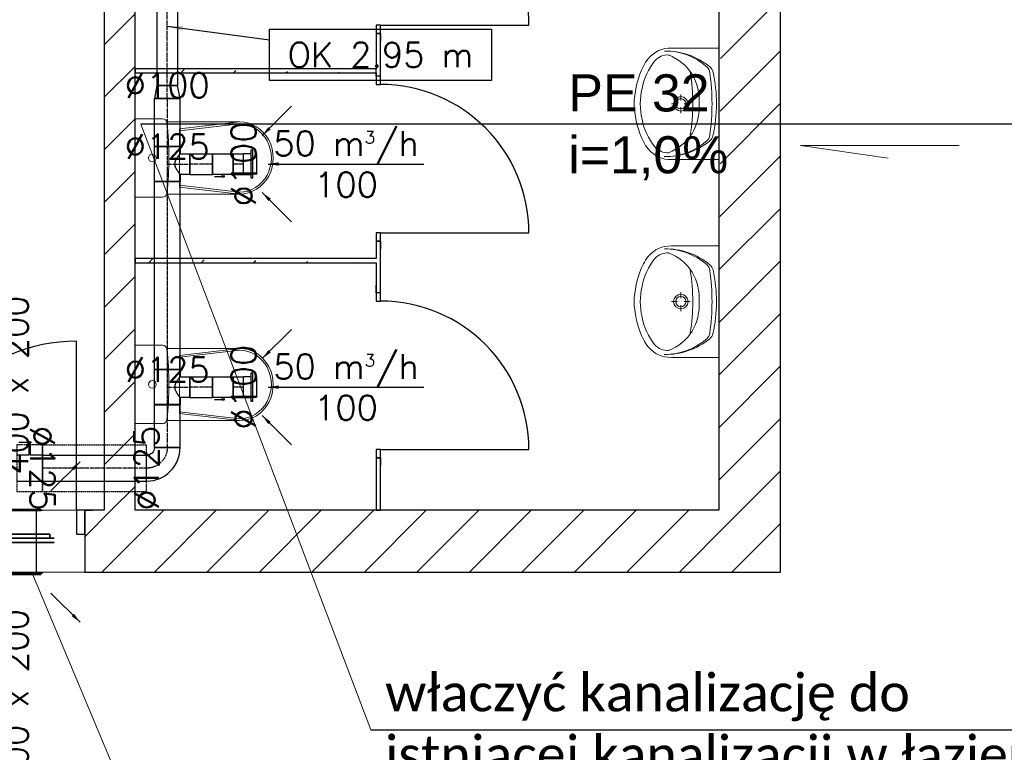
# Model space of a CAD drawing. Header units: millimetres. Extents: x -40063 to 512011, y 350190 to 687060.
# Tile 191 of 256: x 165403 to 170177, y 628155 to 631705. Entities that reach past the tile are written whole.
import ezdxf

# ---------------------------------------------------------------- set-up
doc = ezdxf.new("R2010")
doc.units = ezdxf.units.MM
doc.linetypes.add('DASHDOT', pattern=[1, 0.5, -0.25, 0, -0.25])
doc.linetypes.add('DASHED', pattern=[0.75, 0.5, -0.25])
doc.layers.get('0').update_dxf_attribs({"color": 8})
for name, color, linetype, lineweight in [('_IS_WM_OPIS', 7, 'Continuous', 9), ('FLUID-KK', 3, 'Continuous', 35), ('J_skropliny', 24, 'Continuous', 30)]:
    doc.layers.add(name, color=color, linetype=linetype, lineweight=lineweight)
for name, color, linetype in [('Elementy Modelu - Strefy', 8, 'Continuous'), ('FLUID-T', 7, 'Continuous'), ('FLUID-T-120-ARRGR', 7, 'Continuous'), ('FLUID-W2.1', 7, 'Continuous'), ('FLUID-W2.1-120-ARRGR', 7, 'Continuous'), ('FLUID-W2.1-120-DIM', 7, 'Continuous'), ('FLUID-W2.1-120-INF', 7, 'Continuous'), ('FLUID-W2.1-INS', 7, 'Continuous'), ('FLUID-W2.1-SYM', 7, 'Continuous'), ('IS_WM_OPIS', 7, 'Continuous'), ('Konstrukcja - Ściany zew', 8, 'Continuous'), ('Wnętrze - Umeblowanie', 8, 'Continuous'), ('X_ref', 8, 'Continuous')]:
    doc.layers.add(name, color=color, linetype=linetype)
doc.styles.add('FDBES', font='simplex.shx')
doc.styles.get("Standard").update_dxf_attribs({"font": 'arial.ttf'})
doc.dimstyles.new('FDBES', dxfattribs={"dimscale": 50, "dimtxt": 4, "dimasz": 2.5, "dimexe": 0.8, "dimexo": 2, "dimgap": 1, "dimtad": 1, "dimdsep": 46, "dimtxsty": 'FDBES', "dimcen": 2.5, "dimclrd": 4, "dimclre": 5, "dimadec": 0, "dimazin": 0, "dimtfac": 1, "dimtmove": 0, "dimatfit": 3, "dimfxl": 1, "dimarcsym": 0})

# ---------------------------------------------------------------- blocks, each defined once
blk = doc.blocks.new('*U3010')
at = {"color": 0, "linetype": 'ByBlock', "lineweight": -2}
for p, q in [((270, 0, 20), (-270, 0, 20)), ((250, 0), (-250, 0)), ((250, 0, -20), (-250, 0, -20)), ((250, 0, -20), (250, 0)), ((270, 0), (250, 0)), ((-250, 0), (-270, 0)), ((-250, 0, -20), (-250, 0))]:
    blk.add_line(p, q, dxfattribs=at)
at = {"linetype": 'Continuous', "lineweight": -3}
for p, q in [((270, 0, 20), (-270, 0, 20)), ((-270, 0, 20), (270, 0, 20))]:
    blk.add_line(p, q, dxfattribs=at)
blk = doc.blocks.new('*U10771')
at = {"color": 194, "linetype": 'Continuous', "lineweight": -2}
for p, q in [((-286.5, 50), (-286.5, 49.8)), ((-286.5, 49.8), (-286.5, 0)), ((286.5, 49.8), (286.5, 50)), ((286.5, 0), (286.5, 49.8)), ((-286.5, 0), (-286.5, -49.8)), ((286.5, -49.8), (286.5, 0)), ((-286.5, -49.8), (-286.5, -50)), ((286.5, -50), (286.5, -49.8))]:
    blk.add_line(p, q, dxfattribs=at)
at = {"color": 0, "linetype": 'ByBlock', "lineweight": -2}
for p, q in [((286.5, 50), (-286.5, 50)), ((286.5, -50), (-286.5, -50))]:
    blk.add_line(p, q, dxfattribs=at)
at = {"layer": 'FLUID-W2.1-SYM', "color": 194, "linetype": 'DASHDOT', "lineweight": -3}
blk.add_line((-286.5, 0), (286.5, 0), dxfattribs=at)
blk = doc.blocks.new('*U13156')
at = {"color": 0, "linetype": 'ByBlock', "lineweight": -2}
for p, q in [((-67.5, 0, 45), (67.5, 0, 45)), ((67.5, 0, 35), (-67.5, 0, 35)), ((-67.5, 0, 35), (-67.5, 0, 45)), ((-50, 0, 0), (-50, 0, 35)), ((-50, 0, 65), (50, 0, 65)), ((50, 0, 35), (50, 0, 0)), ((67.5, 0, 45), (67.5, 0, 35))]:
    blk.add_line(p, q, dxfattribs=at)
at = {"color": 194, "linetype": 'Continuous', "lineweight": -2}
blk.add_line((-50, 0), (50, 0), dxfattribs=at)
blk = doc.blocks.new('*U13155')
at = {"color": 194, "linetype": 'Continuous', "lineweight": -2}
for p, q in [((-25, 49), (-25, 50)), ((-25, 0), (-25, 49)), ((25, 50), (25, 49)), ((25, 49), (25, 0)), ((-25, -49), (-25, 0)), ((25, 0), (25, -49)), ((-25, -50), (-25, -49)), ((25, -49), (25, -50))]:
    blk.add_line(p, q, dxfattribs=at)
at = {"color": 0, "linetype": 'ByBlock', "lineweight": -2}
for p, q in [((25, 50), (-25, 50)), ((25, -50), (-25, -50))]:
    blk.add_line(p, q, dxfattribs=at)
at = {"layer": 'FLUID-W2.1-SYM', "color": 194, "linetype": 'DASHDOT', "lineweight": -3}
blk.add_line((-25, 0), (25, 0), dxfattribs=at)
blk = doc.blocks.new('*U10776')
at = {"color": 194, "linetype": 'Continuous', "lineweight": -2}
for p, q in [((-50, 0, 49.8), (-50, 0, -49.8)), ((-50, 0, 50), (-50, 0, 49.8)), ((-50, 0, -49.8), (-50, 0, -50)), ((50, 0, -49.8), (50, 0, 49.8)), ((50, 0, -50), (50, 0, -49.8)), ((50, 0, 49.8), (50, 0, 50))]:
    blk.add_line(p, q, dxfattribs=at)
at = {"color": 0, "linetype": 'ByBlock', "lineweight": -2}
for p, q in [((50, 0, -50), (-50, 0, -50)), ((-50, 0, 50), (-25, 0, 50)), ((-25, 0, 50), (-4, 0, 50)), ((33.2, 0, 60), (-9.2, 0, 60)), ((-3.9, 0, 62), (-4, 0, 62)), ((-4, 0, 50), (-4, 0, 62)), ((-4, 0, 50), (4, 0, 50)), ((3.9, 0, 62), (-3.9, 0, 62)), ((4, 0, 62), (3.9, 0, 62)), ((4, 0, 62), (4, 0, 50)), ((4, 0, 50), (25, 0, 50)), ((25, 0, 50), (50, 0, 50)), ((40.3, 0, 60), (33.2, 0, 60))]:
    blk.add_line(p, q, dxfattribs=at)
blk = doc.blocks.new('*U10777')
at = {"color": 194, "linetype": 'Continuous', "lineweight": -2}
for p, q in [((-55, 49.8), (-55, 50)), ((-55, 0), (-55, 49.8)), ((55, 50), (55, 49.8)), ((55, 49.8), (55, 0)), ((-55, -49.8), (-55, 0)), ((55, 0), (55, -49.8)), ((-55, -50), (-55, -49.8)), ((55, -49.8), (55, -50))]:
    blk.add_line(p, q, dxfattribs=at)
at = {"color": 0, "linetype": 'ByBlock', "lineweight": -2}
for p, q in [((55, 50), (-55, 50)), ((55, -50), (-55, -50))]:
    blk.add_line(p, q, dxfattribs=at)
at = {"layer": 'FLUID-W2.1-SYM', "color": 194, "linetype": 'DASHDOT', "lineweight": -3}
blk.add_line((-55, 0), (55, 0), dxfattribs=at)
blk = doc.blocks.new('*U13154')
at = {"color": 0, "linetype": 'ByBlock', "lineweight": -2}
for p, q in [((-67.5, 0, 45), (67.5, 0, 45)), ((67.5, 0, 35), (-67.5, 0, 35)), ((-67.5, 0, 35), (-67.5, 0, 45)), ((-50, 0, 0), (-50, 0, 35)), ((-50, 0, 65), (50, 0, 65)), ((50, 0, 35), (50, 0, 0)), ((67.5, 0, 45), (67.5, 0, 35))]:
    blk.add_line(p, q, dxfattribs=at)
at = {"color": 194, "linetype": 'Continuous', "lineweight": -2}
blk.add_line((-50, 0), (50, 0), dxfattribs=at)
blk = doc.blocks.new('*U13121')
at = {"color": 194, "linetype": 'Continuous', "lineweight": -2}
for p, q in [((-25, 49), (-25, 50)), ((-25, 0), (-25, 49)), ((25, 50), (25, 49)), ((25, 49), (25, 0)), ((-25, -49), (-25, 0)), ((25, 0), (25, -49)), ((-25, -50), (-25, -49)), ((25, -49), (25, -50))]:
    blk.add_line(p, q, dxfattribs=at)
at = {"color": 0, "linetype": 'ByBlock', "lineweight": -2}
for p, q in [((25, 50), (-25, 50)), ((25, -50), (-25, -50))]:
    blk.add_line(p, q, dxfattribs=at)
at = {"layer": 'FLUID-W2.1-SYM', "color": 194, "linetype": 'DASHDOT', "lineweight": -3}
blk.add_line((-25, 0), (25, 0), dxfattribs=at)
blk = doc.blocks.new('*U10780')
at = {"color": 194, "linetype": 'Continuous', "lineweight": -2}
for p, q in [((-50, 0, 49.8), (-50, 0, -49.8)), ((-50, 0, 50), (-50, 0, 49.8)), ((-50, 0, -49.8), (-50, 0, -50)), ((50, 0, -49.8), (50, 0, 49.8)), ((50, 0, -50), (50, 0, -49.8)), ((50, 0, 49.8), (50, 0, 50))]:
    blk.add_line(p, q, dxfattribs=at)
at = {"color": 0, "linetype": 'ByBlock', "lineweight": -2}
for p, q in [((50, 0, -50), (-50, 0, -50)), ((-50, 0, 50), (-25, 0, 50)), ((-25, 0, 50), (-4, 0, 50)), ((33.2, 0, 60), (-9.2, 0, 60)), ((-3.9, 0, 62), (-4, 0, 62)), ((-4, 0, 50), (-4, 0, 62)), ((-4, 0, 50), (4, 0, 50)), ((3.9, 0, 62), (-3.9, 0, 62)), ((4, 0, 62), (3.9, 0, 62)), ((4, 0, 62), (4, 0, 50)), ((4, 0, 50), (25, 0, 50)), ((25, 0, 50), (50, 0, 50)), ((40.3, 0, 60), (33.2, 0, 60))]:
    blk.add_line(p, q, dxfattribs=at)
blk = doc.blocks.new('*U10781')
at = {"color": 194, "linetype": 'Continuous', "lineweight": -2}
for p, q in [((-55, 49.8), (-55, 50)), ((-55, 0), (-55, 49.8)), ((55, 50), (55, 49.8)), ((55, 49.8), (55, 0)), ((-55, -49.8), (-55, 0)), ((55, 0), (55, -49.8)), ((-55, -50), (-55, -49.8)), ((55, -49.8), (55, -50))]:
    blk.add_line(p, q, dxfattribs=at)
at = {"color": 0, "linetype": 'ByBlock', "lineweight": -2}
for p, q in [((55, 50), (-55, 50)), ((55, -50), (-55, -50))]:
    blk.add_line(p, q, dxfattribs=at)
at = {"layer": 'FLUID-W2.1-SYM', "color": 194, "linetype": 'DASHDOT', "lineweight": -3}
blk.add_line((-55, 0), (55, 0), dxfattribs=at)
blk = doc.blocks.new('*U10782')
at = {"color": 194, "linetype": 'Continuous', "lineweight": -2}
for p, q in [((-32, 62.5), (-32, 62.2)), ((-32, 62.2), (-32, 0)), ((32, 49.8), (32, 50)), ((32, 0), (32, 49.8)), ((-32, 0), (-32, -62.2)), ((32, -49.8), (32, 0)), ((-32, -62.2), (-32, -62.5)), ((32, -50), (32, -49.8))]:
    blk.add_line(p, q, dxfattribs=at)
at = {"color": 0, "linetype": 'ByBlock', "lineweight": -2}
for p, q in [((32, 50), (-32, 62.5)), ((-32, -62.5), (32, -50))]:
    blk.add_line(p, q, dxfattribs=at)
at = {"layer": 'FLUID-W2.1-SYM', "color": 194, "linetype": 'DASHDOT', "lineweight": -3}
blk.add_line((-32, 0), (32, 0), dxfattribs=at)
blk = doc.blocks.new('*U10783')
at = {"color": 194, "linetype": 'Continuous', "lineweight": -2}
for p, q in [((-116, 62.5), (-116, 62.2)), ((-116, 62.2), (-116, 0)), ((116, 62.2), (116, 62.5)), ((116, 0), (116, 62.2)), ((-116, 0), (-116, -62.2)), ((116, -62.2), (116, 0)), ((-116, -62.2), (-116, -62.5)), ((116, -62.5), (116, -62.2))]:
    blk.add_line(p, q, dxfattribs=at)
at = {"color": 0, "linetype": 'ByBlock', "lineweight": -2}
for p, q in [((116, 62.5), (-116, 62.5)), ((116, -62.5), (-116, -62.5))]:
    blk.add_line(p, q, dxfattribs=at)
at = {"layer": 'FLUID-W2.1-SYM', "color": 194, "linetype": 'DASHDOT', "lineweight": -3}
blk.add_line((-116, 0), (116, 0), dxfattribs=at)
blk = doc.blocks.new('*U10784')
at = {"color": 194, "linetype": 'Continuous', "lineweight": -2}
for p, q in [((50, 110), (-50, 110)), ((-85, 62.5), (-85, -62.5)), ((85, -62.5), (85, 62.5))]:
    blk.add_line(p, q, dxfattribs=at)
at = {"color": 0, "linetype": 'ByBlock', "lineweight": -2}
for p, q in [((-50, 62.5), (-50, 110)), ((50, 110), (50, 62.5)), ((-85, 62.5), (-50, 62.5)), ((50, 62.5), (85, 62.5)), ((85, -62.5), (-85, -62.5))]:
    blk.add_line(p, q, dxfattribs=at)
at = {"color": 194, "linetype": 'Continuous', "lineweight": -3}
for points, knots in [([(0, 37.5), (-1.7, 37.5), (-3.4, 37.6), (-6.8, 38.1), (-8.4, 38.4), (-13.4, 39.7), (-16.5, 40.9), (-21.1, 43), (-22.5, 43.7), (-25.4, 45.3), (-26.8, 46.1), (-29.4, 47.7), (-30.7, 48.4), (-33.1, 50), (-34.3, 50.8), (-36.4, 52.3), (-37.4, 53), (-39.4, 54.4), (-40.4, 55.1), (-42.2, 56.4), (-43, 57.1), (-44.6, 58.3), (-45.3, 58.8), (-46.6, 59.9), (-47.2, 60.3), (-48.2, 61.1), (-48.7, 61.4), (-49.3, 62), (-49.6, 62.2), (-49.9, 62.4), (-50, 62.5), (-50, 62.5)], [0, 0, 0, 0, 5.126835, 5.126835, 10.25367, 10.25367, 20.507339, 20.507339, 25.634174, 25.634174, 30.761009, 30.761009, 35.887843, 35.887843, 41.014678, 41.014678, 45.982059, 45.982059, 50.94944, 50.94944, 55.916822, 55.916822, 60.884203, 60.884203, 65.851584, 65.851584, 70.818965, 70.818965, 75.786346, 75.786346, 80.753728, 80.753728, 80.753728, 80.753728]), ([(50, 62.5), (50, 62.5), (49.9, 62.4), (49.6, 62.2), (49.3, 62), (48.7, 61.4), (48.2, 61.1), (47.2, 60.3), (46.6, 59.9), (45.3, 58.8), (44.6, 58.3), (43, 57.1), (42.2, 56.4), (40.4, 55.1), (39.4, 54.4), (37.4, 53), (36.4, 52.3), (34.3, 50.8), (33.1, 50), (30.7, 48.4), (29.4, 47.7), (26.8, 46.1), (25.4, 45.3), (22.5, 43.7), (21.1, 43), (16.5, 40.9), (13.4, 39.7), (8.4, 38.4), (6.8, 38.1), (3.4, 37.6), (1.7, 37.5), (0, 37.5)], [242.261183, 242.261183, 242.261183, 242.261183, 247.228564, 247.228564, 252.195945, 252.195945, 257.163326, 257.163326, 262.130707, 262.130707, 267.098089, 267.098089, 272.06547, 272.06547, 277.032851, 277.032851, 282.000232, 282.000232, 287.127067, 287.127067, 292.253902, 292.253902, 297.380736, 297.380736, 302.507571, 302.507571, 312.761241, 312.761241, 317.888075, 317.888075, 323.01491, 323.01491, 323.01491, 323.01491])]:
    blk.add_open_spline(points, degree=3, knots=knots, dxfattribs=at)
at = {"layer": 'FLUID-W2.1-SYM', "color": 194, "linetype": 'DASHDOT', "lineweight": -3}
for p, q in [((0, 0), (0, 110)), ((-85, 0), (85, 0))]:
    blk.add_line(p, q, dxfattribs=at)
blk = doc.blocks.new('*U10377')
at = {"color": 194, "linetype": 'Continuous', "lineweight": -2}
for p, q in [((-455.5, 62.5), (-455.5, 62.2)), ((-455.5, 62.2), (-455.5, 0)), ((455.5, 62.2), (455.5, 62.5)), ((455.5, 0), (455.5, 62.2)), ((-455.5, 0), (-455.5, -62.2)), ((455.5, -62.2), (455.5, 0)), ((-455.5, -62.2), (-455.5, -62.5)), ((455.5, -62.5), (455.5, -62.2))]:
    blk.add_line(p, q, dxfattribs=at)
at = {"color": 0, "linetype": 'ByBlock', "lineweight": -2}
for p, q in [((455.5, 62.5), (-455.5, 62.5)), ((455.5, -62.5), (-455.5, -62.5))]:
    blk.add_line(p, q, dxfattribs=at)
at = {"layer": 'FLUID-W2.1-SYM', "color": 194, "linetype": 'DASHDOT', "lineweight": -3}
blk.add_line((-455.5, 0), (455.5, 0), dxfattribs=at)
blk = doc.blocks.new('*U10785')
at = {"color": 194, "linetype": 'Continuous', "lineweight": -2}
for p, q in [((50, 110), (-50, 110)), ((-85, 62.5), (-85, -62.5)), ((85, -62.5), (85, 62.5))]:
    blk.add_line(p, q, dxfattribs=at)
at = {"color": 0, "linetype": 'ByBlock', "lineweight": -2}
for p, q in [((-50, 62.5), (-50, 110)), ((50, 110), (50, 62.5)), ((-85, 62.5), (-50, 62.5)), ((50, 62.5), (85, 62.5)), ((85, -62.5), (-85, -62.5))]:
    blk.add_line(p, q, dxfattribs=at)
at = {"color": 194, "linetype": 'Continuous', "lineweight": -3}
for points, knots in [([(0, 37.5), (-1.7, 37.5), (-3.4, 37.6), (-6.8, 38.1), (-8.4, 38.4), (-13.4, 39.7), (-16.5, 40.9), (-21.1, 43), (-22.5, 43.7), (-25.4, 45.3), (-26.8, 46.1), (-29.4, 47.7), (-30.7, 48.4), (-33.1, 50), (-34.3, 50.8), (-36.4, 52.3), (-37.4, 53), (-39.4, 54.4), (-40.4, 55.1), (-42.2, 56.4), (-43, 57.1), (-44.6, 58.3), (-45.3, 58.8), (-46.6, 59.9), (-47.2, 60.3), (-48.2, 61.1), (-48.7, 61.4), (-49.3, 62), (-49.6, 62.2), (-49.9, 62.4), (-50, 62.5), (-50, 62.5)], [0, 0, 0, 0, 5.126835, 5.126835, 10.25367, 10.25367, 20.507339, 20.507339, 25.634174, 25.634174, 30.761009, 30.761009, 35.887843, 35.887843, 41.014678, 41.014678, 45.982059, 45.982059, 50.94944, 50.94944, 55.916822, 55.916822, 60.884203, 60.884203, 65.851584, 65.851584, 70.818965, 70.818965, 75.786346, 75.786346, 80.753728, 80.753728, 80.753728, 80.753728]), ([(50, 62.5), (50, 62.5), (49.9, 62.4), (49.6, 62.2), (49.3, 62), (48.7, 61.4), (48.2, 61.1), (47.2, 60.3), (46.6, 59.9), (45.3, 58.8), (44.6, 58.3), (43, 57.1), (42.2, 56.4), (40.4, 55.1), (39.4, 54.4), (37.4, 53), (36.4, 52.3), (34.3, 50.8), (33.1, 50), (30.7, 48.4), (29.4, 47.7), (26.8, 46.1), (25.4, 45.3), (22.5, 43.7), (21.1, 43), (16.5, 40.9), (13.4, 39.7), (8.4, 38.4), (6.8, 38.1), (3.4, 37.6), (1.7, 37.5), (0, 37.5)], [242.261183, 242.261183, 242.261183, 242.261183, 247.228564, 247.228564, 252.195945, 252.195945, 257.163326, 257.163326, 262.130707, 262.130707, 267.098089, 267.098089, 272.06547, 272.06547, 277.032851, 277.032851, 282.000232, 282.000232, 287.127067, 287.127067, 292.253902, 292.253902, 297.380736, 297.380736, 302.507571, 302.507571, 312.761241, 312.761241, 317.888075, 317.888075, 323.01491, 323.01491, 323.01491, 323.01491])]:
    blk.add_open_spline(points, degree=3, knots=knots, dxfattribs=at)
at = {"layer": 'FLUID-W2.1-SYM', "color": 194, "linetype": 'DASHDOT', "lineweight": -3}
for p, q in [((0, 0), (0, 110)), ((-85, 0), (85, 0)), ((84.9, 0), (85, 0))]:
    blk.add_line(p, q, dxfattribs=at)
blk = doc.blocks.new('*U10370')
at = {"color": 194, "linetype": 'Continuous', "lineweight": -2}
for p, q in [((-104, 62.5), (-104, 62.2)), ((-104, 62.2), (-104, 0)), ((104, 62.2), (104, 62.5)), ((104, 0), (104, 62.2)), ((-104, 0), (-104, -62.2)), ((104, -62.2), (104, 0)), ((-104, -62.2), (-104, -62.5)), ((104, -62.5), (104, -62.2))]:
    blk.add_line(p, q, dxfattribs=at)
at = {"color": 0, "linetype": 'ByBlock', "lineweight": -2}
for p, q in [((104, 62.5), (-104, 62.5)), ((104, -62.5), (-104, -62.5))]:
    blk.add_line(p, q, dxfattribs=at)
at = {"layer": 'FLUID-W2.1-SYM', "color": 194, "linetype": 'DASHDOT', "lineweight": -3}
for p, q in [((-104, 0), (104, 0)), ((-104, 0), (-103.9, 0)), ((103.9, 0), (104, 0))]:
    blk.add_line(p, q, dxfattribs=at)
blk = doc.blocks.new('*U13722')
at = {"color": 194, "linetype": 'Continuous', "lineweight": -2}
for p, q in [((81.2, 81.2), (81.2, 80.9)), ((81.2, 80.9), (81.2, -43.4)), ((81.2, -43.4), (81.2, -43.8)), ((-81.2, -81.2), (-80.9, -81.2)), ((-80.9, -81.2), (43.4, -81.2)), ((43.4, -81.2), (43.8, -81.2))]:
    blk.add_line(p, q, dxfattribs=at)
at = {"color": 0, "linetype": 'ByBlock', "lineweight": -2}
blk.add_ellipse((81.2, -81.2), major_axis=(0, 162.5), ratio=1, start_param=0, end_param=1.570796, dxfattribs=at)
at = {"color": 0, "linetype": 'ByBlock', "lineweight": -2, "extrusion": (1.22465e-16, 1.49976e-32, -1)}
blk.add_ellipse((81.2, -81.2), major_axis=(-37.5, 0), ratio=1, start_param=0, end_param=1.570796, dxfattribs=at)
at = {"layer": 'FLUID-W2.1-SYM', "color": 194, "linetype": 'DASHDOT', "lineweight": -3, "extrusion": (1.22465e-16, 1.49976e-32, -1)}
blk.add_ellipse((81.2, -81.2), major_axis=(-100, 0), ratio=1, start_param=0, end_param=1.570796, dxfattribs=at)
at = {"layer": 'FLUID-W2.1-SYM', "color": 194, "linetype": 'DASHDOT', "lineweight": -3, "extrusion": (1.22465e-16, 3.07748e-32, -1)}
blk.add_ellipse((81.2, -81.2), major_axis=(-100, 0), ratio=1, start_param=0, end_param=0.001229, dxfattribs=at)
blk = doc.blocks.new('*U14287')
at = {"color": 194, "linetype": 'Continuous', "lineweight": -2}
for p, q in [((-252.5, 0), (-252.5, 62.5)), ((252.5, 62.5), (252.5, 0)), ((-252.5, -62.5), (-252.5, 0)), ((252.5, 0), (252.5, -62.5))]:
    blk.add_line(p, q, dxfattribs=at)
at = {"color": 0, "linetype": 'ByBlock', "lineweight": -2}
for p, q in [((252.5, 62.5), (-252.5, 62.5)), ((252.5, -62.5), (-252.5, -62.5))]:
    blk.add_line(p, q, dxfattribs=at)
at = {"layer": 'FLUID-W2.1-INS', "color": 194, "linetype": 'DASHED', "lineweight": -3}
for p, q in [((-252.5, 62.5), (-252.5, 112.5)), ((252.5, 112.5), (-252.5, 112.5)), ((252.5, 112.5), (252.5, 62.5)), ((-252.5, -112.5), (-252.5, -62.5)), ((252.5, -62.5), (252.5, -112.5)), ((252.5, -112.5), (-252.5, -112.5))]:
    blk.add_line(p, q, dxfattribs=at)
at = {"layer": 'FLUID-W2.1-SYM', "color": 194, "linetype": 'DASHDOT', "lineweight": -3}
blk.add_line((-252.5, 0), (252.5, 0), dxfattribs=at)
blk = doc.blocks.new('*U14280')
at = {"color": 0, "linetype": 'ByBlock', "lineweight": -2}
for p, q in [((62.5, 0, -62.5), (-62.5, 0, -62.5)), ((-62.5, 0, 62.5), (-4, 0, 62.5)), ((-10.1, 0, 125), (-1.2, 0, 125)), ((-4, 0, 127.5), (4, 0, 127.5)), ((-4, 0, 62.5), (-4, 0, 127.5)), ((4, 0, 112.5), (-4, 0, 112.5)), ((-1.2, 0, 125), (51.8, 0, 125)), ((4, 0, 127.5), (4, 0, 62.5)), ((4, 0, 62.5), (62.5, 0, 62.5))]:
    blk.add_line(p, q, dxfattribs=at)
at = {"color": 194, "linetype": 'Continuous', "lineweight": -2}
for p, q in [((62.5, 0, 6.1), (62.5, 0, -3.1)), ((62.5, 0, -62.2), (62.5, 0, -62.5))]:
    blk.add_line(p, q, dxfattribs=at)
at = {"layer": 'FLUID-W2.1-INS', "color": 194, "linetype": 'DASHED', "lineweight": -3}
for p, q in [((62.5, 0, -112.5), (-62.5, 0, -112.5)), ((-62.5, 0, 112.5), (-31.2, 0, 112.5)), ((-62.5, 0, -112.5), (-62.5, 0, 112.5)), ((-31.2, 0, 112.5), (-4, 0, 112.5)), ((4, 0, 112.5), (31.2, 0, 112.5)), ((31.2, 0, 112.5), (62.5, 0, 112.5)), ((62.5, 0, 112.5), (62.5, 0, 6.1)), ((62.5, 0, -3.1), (62.5, 0, -62.2)), ((62.5, 0, -62.5), (62.5, 0, -112.5))]:
    blk.add_line(p, q, dxfattribs=at)
blk = doc.blocks.new('fdgdfg')
at = {"layer": 'Elementy Modelu - Strefy', "linetype": 'Continuous', "lineweight": 0}
for p, q in [((-174590.3, 504675.6), (-174590.3, 472639.9)), ((-177870.3, 472939.9), (-177870.3, 479159.5)), ((-177720.3, 479159.5), (-177720.3, 472939.9)), ((-174890.3, 472939.9), (-174890.3, 479159.5)), ((-179040.3, 472939.9), (-177870.3, 472939.9)), ((-177720.3, 472939.9), (-174890.3, 472939.9)), ((-174590.3, 472639.9), (-180860.3, 472639.9))]:
    blk.add_line(p, q, dxfattribs=at)
at = {"layer": 'Konstrukcja - Ściany zew', "linetype": 'Continuous'}
for p, q in [((-177870.3, 479159.5), (-177870.3, 472939.9)), ((-177720.3, 472939.9), (-177720.3, 479159.5)), ((-174890.3, 477939.9), (-174890.3, 472939.9)), ((-174590.3, 472639.9), (-174590.3, 477939.9)), ((-174881.5, 475130.4), (-174590.3, 475421.6)), ((-177870.3, 475196.3), (-177720.3, 475346.3)), ((-176530.3, 475291.1), (-176550.3, 475291.1)), ((-176550.3, 475291.1), (-176550.3, 475251.1)), ((-176530.3, 475251.1), (-176530.3, 475291.1)), ((-176530.3, 475291.1), (-175810.3, 475291.1)), ((-176550.3, 475251.1), (-176550.3, 475214.1)), ((-176530.3, 475251.1), (-176550.3, 475251.1)), ((-176550.3, 475251.1), (-176550.3, 475079.9)), ((-176550.3, 475251.1), (-176530.3, 475251.1)), ((-176530.3, 475251.1), (-176550.3, 475251.1)), ((-176550.3, 475251.1), (-176550.3, 475214.1)), ((-176530.3, 475251.1), (-176530.3, 475214.1)), ((-176530.3, 475044.1), (-176530.3, 475251.1)), ((-176530.3, 475251.1), (-176530.3, 475214.1)), ((-174882.5, 474874.8), (-174590.3, 475167)), ((-177870.3, 474941.7), (-177720.3, 475091.7)), ((-176550.3, 475079.9), (-177720.3, 475079.9)), ((-177720.3, 475079.9), (-177720.3, 475059.9)), ((-177720.3, 475059.9), (-176550.3, 475059.9)), ((-177497.6, 475059.9), (-177481.6, 475075.8)), ((-177243, 475059.9), (-177231.4, 475071.5)), ((-176988.5, 475059.9), (-176981.1, 475067.2)), ((-176733.9, 475059.9), (-176730.8, 475063)), ((-176550.3, 475044.1), (-176550.3, 475081.1)), ((-176550.3, 475044.1), (-176550.3, 475081.1)), ((-176550.3, 475059.9), (-176550.3, 475044.1)), ((-176530.3, 475044.1), (-176530.3, 475081.1)), ((-176530.3, 475044.1), (-176530.3, 475081.1)), ((-176530.3, 475044.1), (-176550.3, 475044.1)), ((-176550.3, 475044.1), (-176550.3, 475004.1)), ((-176530.3, 475044.1), (-176550.3, 475044.1)), ((-176530.3, 475044.1), (-176550.3, 475044.1)), ((-176550.3, 475004.1), (-176530.3, 475004.1)), ((-176530.3, 475004.1), (-176530.3, 475044.1)), ((-174883.5, 474619.2), (-174590.3, 474912.5)), ((-177870.3, 474687.2), (-177720.3, 474837.2)), ((-174884.6, 474363.6), (-174590.3, 474657.9)), ((-177870.3, 474432.6), (-177720.3, 474582.6)), ((-174885.6, 474108), (-174590.3, 474403.4)), ((-177870.3, 474178.1), (-177720.3, 474328.1)), ((-176530.3, 474284.1), (-176550.3, 474284.1)), ((-176550.3, 474284.1), (-176550.3, 474244.1)), ((-176550.3, 474244.1), (-176550.3, 474207.1)), ((-176530.3, 474244.1), (-176550.3, 474244.1)), ((-176550.3, 474244.1), (-176550.3, 474159.9)), ((-176550.3, 474244.1), (-176530.3, 474244.1)), ((-176530.3, 474244.1), (-176550.3, 474244.1)), ((-176550.3, 474244.1), (-176550.3, 474207.1)), ((-176530.3, 474244.1), (-176530.3, 474284.1)), ((-176530.3, 474284.1), (-175810.3, 474284.1)), ((-176530.3, 474244.1), (-176530.3, 474207.1)), ((-176530.3, 473994.1), (-176530.3, 474244.1)), ((-176530.3, 474244.1), (-176530.3, 474207.1)), ((-176550.3, 474159.9), (-177720.3, 474159.9)), ((-177720.3, 474159.9), (-177720.3, 474139.9)), ((-177653.9, 474139.9), (-177635.3, 474158.4)), ((-177399.3, 474139.9), (-177385.1, 474154.1)), ((-177144.8, 474139.9), (-177134.8, 474149.9)), ((-176890.2, 474139.9), (-176884.5, 474145.6)), ((-174886.6, 473852.5), (-174590.3, 474148.8)), ((-177720.3, 474139.9), (-176550.3, 474139.9)), ((-176635.7, 474139.9), (-176634.2, 474141.3)), ((-176550.3, 474139.9), (-176550.3, 473994.1)), ((-177870.3, 473923.5), (-177720.3, 474073.5)), ((-176550.3, 473994.1), (-176550.3, 474031.1)), ((-176550.3, 473994.1), (-176550.3, 474031.1)), ((-176530.3, 473994.1), (-176530.3, 474031.1)), ((-176530.3, 473994.1), (-176530.3, 474031.1)), ((-176530.3, 473994.1), (-176550.3, 473994.1)), ((-176550.3, 473994.1), (-176550.3, 473954.1)), ((-176530.3, 473994.1), (-176550.3, 473994.1)), ((-176530.3, 473994.1), (-176550.3, 473994.1)), ((-176550.3, 473954.1), (-176530.3, 473954.1)), ((-176530.3, 473954.1), (-176530.3, 473994.1)), ((-174887.6, 473596.9), (-174590.3, 473894.3)), ((-177870.3, 473669), (-177720.3, 473819)), ((-178003.6, 472939.9), (-178003.6, 473759.9)), ((-174888.6, 473341.3), (-174590.3, 473639.7)), ((-177870.3, 473414.4), (-177720.3, 473564.4)), ((-174889.7, 473085.7), (-174590.3, 473385.1)), ((-177870.3, 473159.8), (-177720.3, 473309.8)), ((-176530.3, 473234.1), (-176550.3, 473234.1)), ((-176550.3, 473234.1), (-176550.3, 473194.1)), ((-176550.3, 473194.1), (-176550.3, 473157.1)), ((-176530.3, 473194.1), (-176550.3, 473194.1)), ((-176550.3, 473194.1), (-176550.3, 472939.9)), ((-176550.3, 473194.1), (-176530.3, 473194.1)), ((-176530.3, 473194.1), (-176550.3, 473194.1)), ((-176550.3, 473194.1), (-176550.3, 473157.1)), ((-176530.3, 473194.1), (-176530.3, 473234.1)), ((-176530.3, 473234.1), (-175810.3, 473234.1)), ((-176530.3, 473194.1), (-176530.3, 473157.1)), ((-176530.3, 472939.9), (-176530.3, 473194.1)), ((-176530.3, 473194.1), (-176530.3, 473157.1)), ((-174835.6, 472885.2), (-174590.3, 473130.6)), ((-177835.7, 472939.9), (-177720.3, 473055.3)), ((-177963.6, 472939.9), (-178003.6, 472939.9)), ((-178003.6, 472939.9), (-178003.6, 472824.9)), ((-177963.6, 472812), (-177835.7, 472939.9)), ((-177963.6, 472939.9), (-177926.6, 472939.9)), ((-177963.6, 472939.9), (-177963.6, 472824.9)), ((-177870.3, 472939.9), (-177963.6, 472939.9)), ((-177963.6, 472824.9), (-177963.6, 472939.9)), ((-177963.6, 472939.9), (-177963.6, 472824.9)), ((-177963.6, 472939.9), (-177926.6, 472939.9)), ((-177881.1, 472639.9), (-177581.1, 472939.9)), ((-174890.3, 472939.9), (-177720.3, 472939.9)), ((-177626.5, 472639.9), (-177326.5, 472939.9)), ((-177372, 472639.9), (-177072, 472939.9)), ((-177117.4, 472639.9), (-176817.4, 472939.9)), ((-176862.9, 472639.9), (-176562.9, 472939.9)), ((-176608.3, 472639.9), (-176308.3, 472939.9)), ((-176550.3, 472939.9), (-176530.3, 472939.9)), ((-176353.8, 472639.9), (-176053.8, 472939.9)), ((-176099.2, 472639.9), (-175799.2, 472939.9)), ((-175844.6, 472639.9), (-175544.6, 472939.9)), ((-175590.1, 472639.9), (-175290.1, 472939.9)), ((-175335.5, 472639.9), (-175035.5, 472939.9)), ((-175081, 472639.9), (-174835.6, 472885.2)), ((-174708.3, 472757.9), (-174590.3, 472876)), ((-178003.6, 472824.9), (-177963.6, 472824.9)), ((-177963.6, 472824.9), (-177963.6, 472639.9)), ((-177963.6, 472824.9), (-177963.6, 472639.9)), ((-174826.4, 472639.9), (-174708.3, 472757.9)), ((-177963.6, 472639.9), (-177926.6, 472639.9)), ((-177963.6, 472639.9), (-174590.3, 472639.9)), ((-177963.6, 472639.9), (-177926.6, 472639.9))]:
    blk.add_line(p, q, dxfattribs=at)
for centre, radius, start, end in [((-176530.3, 475291.1), 720, 0, 90), ((-176530.3, 474284.1), 720, 0, 90), ((-176530.3, 473234.1), 720, 0, 90), ((-178003.6, 472939.9), 820, 90, 180)]:
    blk.add_arc(centre, radius, start, end, dxfattribs=at)
at = {"layer": 'Wnętrze - Umeblowanie', "color": 252, "linetype": 'Continuous', "lineweight": 5}
for p, q in [((-174890.3, 475180), (-175118.7, 475180)), ((-174890.3, 475180), (-174890.3, 474640)), ((-175073.6, 474926.8), (-175073.6, 474955.6)), ((-174890.3, 474824.9), (-174890.3, 474995.1)), ((-175090.3, 474910.1), (-175119.1, 474910.1)), ((-175028.1, 474910.1), (-175056.9, 474910.1)), ((-175073.6, 474864.6), (-175073.6, 474893.4)), ((-174890.3, 474640), (-175118.7, 474640)), ((-174890.3, 474221.1), (-175118.7, 474221.1)), ((-174890.3, 474221.1), (-174890.3, 473681.1)), ((-174890.3, 473866.1), (-174890.3, 474036.2)), ((-175090.3, 473951.3), (-175119.1, 473951.3)), ((-175073.6, 473967.9), (-175073.6, 473996.7)), ((-175028.1, 473951.3), (-175056.9, 473951.3)), ((-175073.6, 473905.8), (-175073.6, 473934.6)), ((-174890.3, 473681.1), (-175118.7, 473681.1))]:
    blk.add_line(p, q, dxfattribs=at)
at = {"layer": 'Wnętrze - Umeblowanie', "color": 7, "linetype": 'Continuous', "lineweight": 5}
for p, q in [((-177720.3, 474457.5), (-177720.3, 474837.5)), ((-177720.3, 474837.5), (-177587.8, 474837.5)), ((-177566.7, 474822.5), (-177213.5, 474822.5)), ((-177214, 474822.5), (-177504.5, 474788.4)), ((-177214, 474813.5), (-177504.5, 474779.5)), ((-177504.5, 474647.5), (-177504.5, 474788.4)), ((-177504.5, 474647.5), (-177504.5, 474506.6)), ((-177214, 474481.5), (-177504.5, 474515.5)), ((-177214, 474472.6), (-177504.5, 474506.6)), ((-177720.3, 474457.5), (-177587.8, 474457.5)), ((-177566.4, 474472.6), (-177213.5, 474472.6)), ((-177720.3, 473359.9), (-177720.3, 473739.9)), ((-177720.3, 473739.9), (-177587.8, 473739.9)), ((-177566.7, 473724.8), (-177213.5, 473724.8)), ((-177214, 473724.8), (-177504.5, 473690.8)), ((-177214, 473715.9), (-177504.5, 473681.8)), ((-177504.5, 473549.9), (-177504.5, 473690.8)), ((-177504.5, 473549.9), (-177504.5, 473409)), ((-177214, 473383.9), (-177504.5, 473417.9)), ((-177214, 473374.9), (-177504.5, 473409)), ((-177720.3, 473359.9), (-177587.8, 473359.9)), ((-177566.4, 473374.9), (-177213.5, 473374.9))]:
    blk.add_line(p, q, dxfattribs=at)
at = {"layer": 'Wnętrze - Umeblowanie', "color": 252, "linetype": 'Continuous', "lineweight": 5}
for centre, radius in [((-175073.6, 474910.1), 35), ((-175073.6, 474910.1), 25), ((-175073.6, 473951.3), 35), ((-175073.6, 473951.3), 25)]:
    blk.add_circle(centre, radius, dxfattribs=at)
for centre, radius, start, end in [((-175124.6, 475042.8), 137.4, 87.5448, 141.2546), ((-175138.4, 475066), 80.9, 86.0694, 139.1984), ((-175150.1, 474861), 305.1, 48.5245, 90.6767), ((-175148.4, 474826.5), 339.6, 50.6648, 90.9072), ((-175221.3, 474922.9), 240.7, 32.8442, 68.4481), ((-174972.9, 474933.4), 293, 140.7149, 170.0022), ((-175065.7, 474995.7), 212.8, 141.3152, 152.8429), ((-174856.6, 474896.3), 444.2, 153.7403, 175.7948), ((-176001, 474910), 984.9, 351.1796, 8.8266), ((-175225.2, 474929.3), 240.6, 355.394, 31.0561), ((-174977.9, 475055.9), 45, 7.8304, 48.5245), ((-176076.4, 474904.8), 1153.8, 0.245, 7.8304), ((-174961.6, 475054.4), 45, 12.694, 50.6648), ((-175577.1, 474915.7), 675.9, 359.4897, 12.694), ((-174953.6, 474910), 316.7, 166.4334, 193.5666), ((-175030.3, 474910), 270, 175.9876, 184.0124), ((-175225.2, 474890.7), 240.6, 328.9439, 4.606), ((-176076.3, 474916.5), 1153.8, 352.0921, 359.6775), ((-175577.1, 474904.9), 675.9, 347.2285, 0.4328), ((-174856.6, 474923.7), 444.2, 184.2052, 206.2597), ((-174972.9, 474886.6), 293, 189.9978, 219.2851), ((-175221.3, 474897.1), 240.7, 291.5519, 327.1558), ((-175065.7, 474824.3), 212.8, 207.1571, 218.6848), ((-175148.3, 474993.5), 339.6, 269.0153, 309.2578), ((-175150.1, 474959.1), 305.1, 269.2458, 311.398), ((-174978.1, 474763.9), 45, 311.398, 352.0921), ((-174961.8, 474765.4), 45, 309.2578, 347.2285), ((-175124.6, 474777.2), 137.4, 218.7454, 272.4552), ((-175138.4, 474754), 80.9, 220.8016, 273.9306), ((-175124.6, 474083.9), 137.4, 87.5448, 141.2546), ((-175150.1, 473902.2), 305.1, 48.5245, 90.6767), ((-175148.4, 473867.7), 339.6, 50.6648, 90.9072), ((-174972.9, 473974.6), 293, 140.7149, 170.0022), ((-175065.7, 474036.9), 212.8, 141.3152, 152.8429), ((-175138.4, 474107.2), 80.9, 86.0694, 139.1984), ((-175221.3, 473964), 240.7, 32.8442, 68.4481), ((-174856.6, 473937.5), 444.2, 153.7403, 175.7948), ((-176001, 473951.2), 984.9, 351.1796, 8.8266), ((-175225.2, 473970.5), 240.6, 355.394, 31.0561), ((-174977.9, 474097), 45, 7.8304, 48.5245), ((-176076.4, 473946), 1153.8, 0.245, 7.8304), ((-174961.6, 474095.5), 45, 12.694, 50.6648), ((-175577.1, 473956.9), 675.9, 359.4897, 12.694), ((-174953.6, 473951.1), 316.7, 166.4334, 193.5666), ((-175030.3, 473951.1), 270, 175.9876, 184.0124), ((-175225.2, 473931.8), 240.6, 328.9439, 4.606), ((-176076.3, 473957.6), 1153.8, 352.0921, 359.6775), ((-175577.1, 473946), 675.9, 347.2285, 0.4328), ((-174856.6, 473964.8), 444.2, 184.2052, 206.2597), ((-174972.9, 473927.7), 293, 189.9978, 219.2851), ((-175221.3, 473938.3), 240.7, 291.5519, 327.1558), ((-175065.7, 473865.4), 212.8, 207.1571, 218.6848), ((-175148.3, 474034.7), 339.6, 269.0153, 309.2578), ((-175150.1, 474000.2), 305.1, 269.2458, 311.398), ((-174978.1, 473805.1), 45, 311.398, 352.0921), ((-174961.8, 473806.6), 45, 309.2578, 347.2285), ((-175124.6, 473818.4), 137.4, 218.7454, 272.4552), ((-175138.4, 473795.1), 80.9, 220.8016, 273.9306)]:
    blk.add_arc(centre, radius, start, end, dxfattribs=at)
at = {"layer": 'Wnętrze - Umeblowanie', "color": 7, "linetype": 'Continuous', "lineweight": 5}
for centre, major_axis, ratio, start_param, end_param in [((-177587.8, 474815.4), (22.3, 0), 0.989247, 0.100415, 1.570796), ((-179200, 474647.5), (1643.4, 0), 0.989247, 6.178217, 6.388032), ((-177214, 474647.5), (0, -166), 0.93174, 0, 3.141593), ((-177213.5, 474647.5), (0, -174.9), 0.933096, 0, 3.141593), ((-177587.8, 474479.6), (22.3, 0), 0.989247, 4.712389, 6.173785), ((-177587.8, 473717.8), (22.3, 0), 0.989247, 0.100415, 1.570796), ((-179200, 473549.9), (1643.4, 0), 0.989247, 6.178217, 6.388032), ((-177214, 473549.9), (0, -166), 0.93174, 0, 3.141593), ((-177213.5, 473549.9), (0, -174.9), 0.933096, 0, 3.141593), ((-177587.8, 473381.9), (22.3, 0), 0.989247, 4.712389, 6.173785)]:
    blk.add_ellipse(centre, major_axis=major_axis, ratio=ratio, start_param=start_param, end_param=end_param, dxfattribs=at)
for centre in [(-177636.7, 474647.5), (-177636.7, 473549.9)]:
    blk.add_ellipse(centre, major_axis=(18.7, 0), ratio=0.989247, dxfattribs=at)
blk = doc.blocks.new('*U14273')
at = {"color": 0, "linetype": 'ByBlock', "lineweight": -2}
for p, q in [((221, 0), (-221, 0)), ((-221, 0, 7), (-221, 0)), ((221, 0, 7), (-221, 0, 7)), ((221, 0, 7), (221, 0))]:
    blk.add_line(p, q, dxfattribs=at)
blk = doc.blocks.new('*U14274')
at = {"color": 0, "linetype": 'ByBlock', "lineweight": -2}
for p, q in [((221, 0), (-221, 0)), ((-221, 0, 7), (-221, 0)), ((221, 0, 7), (-221, 0, 7)), ((-185, 0), (-185, 0, -0.1)), ((185, 0), (185, 0, -0.1)), ((221, 0, 7), (221, 0))]:
    blk.add_line(p, q, dxfattribs=at)
blk = doc.blocks.new('*U14275')
at = {"color": 3, "linetype": 'Continuous', "lineweight": -2}
for p, q in [((-152, 230), (-152, -230)), ((152, 230), (152, -230))]:
    blk.add_line(p, q, dxfattribs=at)
at = {"color": 0, "linetype": 'ByBlock', "lineweight": -2}
for p, q in [((152, 200), (-152, 200)), ((-152, -200), (152, -200))]:
    blk.add_line(p, q, dxfattribs=at)
blk = doc.blocks.new('*U10143')
at = {"color": 7, "insert": (377.1, 0), "char_height": 120, "attachment_point": 5, "style": 'FDBES'}
blk.add_mtext('50 m{\\A2;\\H0.5x;3}/h\\P100', dxfattribs=at)
at = {"color": 7}
blk.add_leader([(0, 0), (754.3, 0)], dimstyle='FDBES', override={"dimscale": 20, "dimclrd": 7}, dxfattribs=at)
blk = doc.blocks.new('*U10144')
at = {"color": 7}
blk.add_leader([(0, 0), (141.4, 141.4)], dimstyle='FDBES', override={"dimscale": 20, "dimclrd": 7}, dxfattribs=at)
blk = doc.blocks.new('*U10145')
at = {"color": 7}
blk.add_leader([(0, 0), (141.4, -141.4)], dimstyle='FDBES', override={"dimscale": 20, "dimclrd": 7}, dxfattribs=at)
blk = doc.blocks.new('*U10146')
at = {"color": 7, "insert": (377.1, 0), "char_height": 120, "attachment_point": 5, "style": 'FDBES'}
blk.add_mtext('50 m{\\A2;\\H0.5x;3}/h\\P100', dxfattribs=at)
at = {"color": 7}
blk.add_leader([(0, 0), (754.3, 0)], dimstyle='FDBES', override={"dimscale": 20, "dimclrd": 7}, dxfattribs=at)
blk = doc.blocks.new('*U10147')
at = {"color": 7}
blk.add_leader([(0, 0), (141.4, 141.4)], dimstyle='FDBES', override={"dimscale": 20, "dimclrd": 7}, dxfattribs=at)
blk = doc.blocks.new('*U10148')
at = {"color": 7}
blk.add_leader([(0, 0), (141.4, -141.4)], dimstyle='FDBES', override={"dimscale": 20, "dimclrd": 7}, dxfattribs=at)
blk = doc.blocks.new('*U14218')
at = {"color": 7, "insert": (0, 482.9), "char_height": 120, "attachment_point": 5, "rotation": 90, "style": 'FDBES'}
blk.add_mtext('200 m{\\A2;\\H0.5x;3}/h\\P400 x 200', dxfattribs=at)
at = {"color": 7}
blk.add_leader([(0, 965.7), (0, 0)], dimstyle='FDBES', override={"dimscale": 20, "dimclrd": 7}, dxfattribs=at)
blk = doc.blocks.new('*U14220')
at = {"color": 7}
blk.add_leader([(141.4, 141.4), (0, 0)], dimstyle='FDBES', override={"dimscale": 20, "dimclrd": 7}, dxfattribs=at)
blk = doc.blocks.new('*U14385')
at = {"color": 7, "lineweight": -2}
blk.add_lwpolyline([(495.7, -14.5), (1572.2, -14.5), (1572.2, -262.5), (495.7, -262.5)], close=True, dxfattribs=at)
at = {"color": 7, "insert": (1033.9, -138.5), "char_height": 120, "attachment_point": 5, "line_spacing_factor": 1.1, "style": 'FDBES'}
blk.add_mtext('OK 2.95 m', dxfattribs=at)
at = {"color": 7}
blk.add_leader([(0, 0), (495.7, -66.4)], dimstyle='FDBES', override={"dimscale": 30, "dimclrd": 7, "dimclre": 7}, dxfattribs=at)
blk = doc.blocks.new('*U15419')
at = {"color": 7, "insert": (0, -482.9), "char_height": 120, "attachment_point": 5, "rotation": 90, "style": 'FDBES'}
blk.add_mtext('200 m{\\A2;\\H0.5x;3}/h\\P400 x 200', dxfattribs=at)
at = {"color": 7}
blk.add_leader([(0, -965.7), (0, 0)], dimstyle='FDBES', override={"dimscale": 20, "dimclrd": 7}, dxfattribs=at)
blk = doc.blocks.new('*U15420')
at = {"color": 7}
blk.add_leader([(141.4, -141.4), (0, 0)], dimstyle='FDBES', override={"dimscale": 20, "dimclrd": 7}, dxfattribs=at)

msp = doc.modelspace()

# ---------------------------------------------------------------- linework, layer by layer
at = {"layer": '_IS_WM_OPIS', "color": 7}
for points in [[(167105.5853, 628263.02429), (165990.71605, 631198.55416)], [(165465.89302, 629014.98318), (166340, 626931.80581)]]:
    msp.add_lwpolyline(points, dxfattribs=at)
at = {"layer": 'IS_WM_OPIS', "color": 6}
msp.add_lwpolyline([(167105.5853, 628263.02429), (170707.92635, 628263.02429)], dxfattribs=at)
at = {"layer": 'J_skropliny'}
msp.add_line((172162.34469, 631198.55416), (165990.71605, 631198.55416), dxfattribs=at)
at = {"layer": 'J_skropliny', "lineweight": 15}
for p, q in [((169959.00674, 631095.80471), (169189.02488, 631095.80471)), ((169189.02488, 631095.80471), (169614.52843, 631033.78272))]:
    msp.add_line(p, q, dxfattribs=at)

# ---------------------------------------------------------------- block references
at = {"layer": 'FLUID-KK', "linetype": 'Continuous', "extrusion": (-5.02105e-15, -1, 6.12323e-17), "xscale": 1.016, "yscale": 1.016, "zscale": 1.016, "rotation": 360}
msp.add_blockref('*U3010', (165295.35458, 0, -629191.90406), dxfattribs=at)
at = {"layer": 'FLUID-T', "color": 3, "linetype": 'Continuous', "rotation": 270}
msp.add_blockref('*U14275', (165283.89302, 629173.98318, 2700), dxfattribs=at)
at = {"layer": 'FLUID-T', "color": 3, "linetype": 'Continuous', "extrusion": (4.89859e-16, 1, 6.12323e-17), "rotation": 360}
msp.add_blockref('*U14274', (-165283.89302, 2700, 629326.04417), dxfattribs=at)
at = {"layer": 'FLUID-T', "color": 3, "linetype": 'Continuous', "extrusion": (-3.67394e-16, -1, 6.12323e-17), "rotation": 360}
msp.add_blockref('*U14273', (165283.89302, 2700, -629021.98318), dxfattribs=at)
at = {"layer": 'FLUID-T-120-ARRGR', "rotation": 360}
for name, p in [('*U14218', (165283.89302, 629451.04417, 2700)), ('*U14220', (165554.6037, 629421.75485, 2700)), ('*U15420', (165554.6037, 628926.2725, 2700)), ('*U15419', (165283.89302, 628896.98318, 2700))]:
    msp.add_blockref(name, p, dxfattribs=at)
at = {"layer": 'FLUID-W2.1', "color": 194, "linetype": 'Continuous'}
for name, p, rotation in [('*U10771', (166118.40102, 631673.67908, 2950), 90), ('*U10782', (166118.40102, 631355.17908, 2950), 90), ('*U10783', (166118.40102, 631207.05308, 2950), 270), ('*U10784', (166118.40102, 631005.92708, 2950), 270), ('*U10377', (166118.40102, 630465.2128, 2950), 270), ('*U10785', (166118.40102, 629924.49852, 2950), 270), ('*U10370', (166118.40102, 629735.62141, 2950), 270), ('*U13722', (166099.65102, 629550.4943, 2950), 180)]:
    msp.add_blockref(name, p, dxfattribs=dict(at, rotation=rotation))
at = {"layer": 'FLUID-W2.1', "color": 194, "linetype": 'Continuous', "extrusion": (-1.22465e-16, 0, -1)}
for name, p in [('*U10777', (-166283.40102, 631005.92708, -2950)), ('*U10781', (-166283.40102, 629924.49852, -2950)), ('*U14287', (-165765.84714, 629531.7443, -2950))]:
    msp.add_blockref(name, p, dxfattribs=at)
at = {"layer": 'FLUID-W2.1', "color": 194, "linetype": 'Continuous', "extrusion": (-2.46519e-32, -1, -6.12323e-17), "rotation": 180}
for name, p in [('*U10776', (166388.40102, 2950, -631005.92708)), ('*U10780', (166388.40102, 2950, -629924.49852))]:
    msp.add_blockref(name, p, dxfattribs=at)
at = {"layer": 'FLUID-W2.1', "color": 194, "linetype": 'Continuous', "extrusion": (-1.22465e-16, 0, -1), "rotation": 360}
for name, p in [('*U13155', (-166463.40102, 631005.92708, -2950)), ('*U13121', (-166463.40102, 629924.49852, -2950))]:
    msp.add_blockref(name, p, dxfattribs=at)
at = {"layer": 'FLUID-W2.1', "color": 194, "linetype": 'Continuous', "extrusion": (1, -1.83697e-16, 6.12323e-17)}
for name, p in [('*U13156', (631005.92708, 2950, 166488.40102)), ('*U13154', (629924.49852, 2950, 166488.40102))]:
    msp.add_blockref(name, p, dxfattribs=at)
at = {"layer": 'FLUID-W2.1', "color": 194, "linetype": 'Continuous', "extrusion": (1.22465e-16, 1, 1.83697e-16)}
msp.add_blockref('*U14280', (-165450.79326, 2950, 629531.7443), dxfattribs=at)
at = {"layer": 'FLUID-W2.1-120-ARRGR'}
for name, p in [('*U10144', (166579.1117, 631144.13776, 2950)), ('*U10143', (166608.40102, 631005.92708, 2950)), ('*U10145', (166579.1117, 630867.7164, 2950)), ('*U10147', (166579.1117, 630062.70919, 2950)), ('*U10146', (166608.40102, 629924.49852, 2950)), ('*U10148', (166579.1117, 629786.28784, 2950))]:
    msp.add_blockref(name, p, dxfattribs=at)
at = {"layer": 'FLUID-W2.1-120-INF', "linetype": 'ByBlock'}
msp.add_blockref('*U14385', (166118.40102, 631673.67908, 2950), dxfattribs=at)
at = {"layer": 'X_ref'}
msp.add_blockref('fdgdfg', (343682.59614, 156387.58931), dxfattribs=at)

# ---------------------------------------------------------------- texts
at = {"layer": 'FLUID-W2.1-120-DIM', "color": 7, "char_height": 120, "attachment_point": 5, "style": 'FDBES'}
for s, insert in [('∅100\\P', (166118.40102, 631387.17908, 2950)), ('∅125\\P', (166118.40102, 631090.92708, 2950)), ('∅125\\P', (166118.40102, 630009.49852, 2950))]:
    msp.add_mtext(s, dxfattribs=dict(at, insert=insert))
for s, insert, rotation in [('∅100\\P', (166488.40102, 631005.92708, 2950), 90), ('∅100\\P', (166488.40102, 629924.49852, 2950), 90), ('∅125\\P', (166018.34714, 629531.7443, 2950), 90), ('∅125\\P', (165513.29326, 629531.7443, 2950), 270)]:
    msp.add_mtext(s, dxfattribs=dict(at, insert=insert, rotation=rotation))
at = {"layer": 'IS_WM_OPIS', "insert": (167174.55969, 628533.11886), "char_height": 179.9999966, "width": 5935.9201341, "attachment_point": 1, "rotation": 0}
msp.add_mtext('\\fCalibri|b0|i0|c238;właczyć kanalizację do\\Pistnjącej kanalizacji w łazience\\PPE32', dxfattribs=at)
at = {"layer": 'J_skropliny', "char_height": 180, "width": 860, "attachment_point": 1}
for s, insert in [('PE 32', (168063.44034, 631440.69021)), ('i=1,0%', (168063.44034, 631140.80471))]:
    msp.add_mtext(s, dxfattribs=dict(at, insert=insert))

doc.saveas('drawing.dxf')
